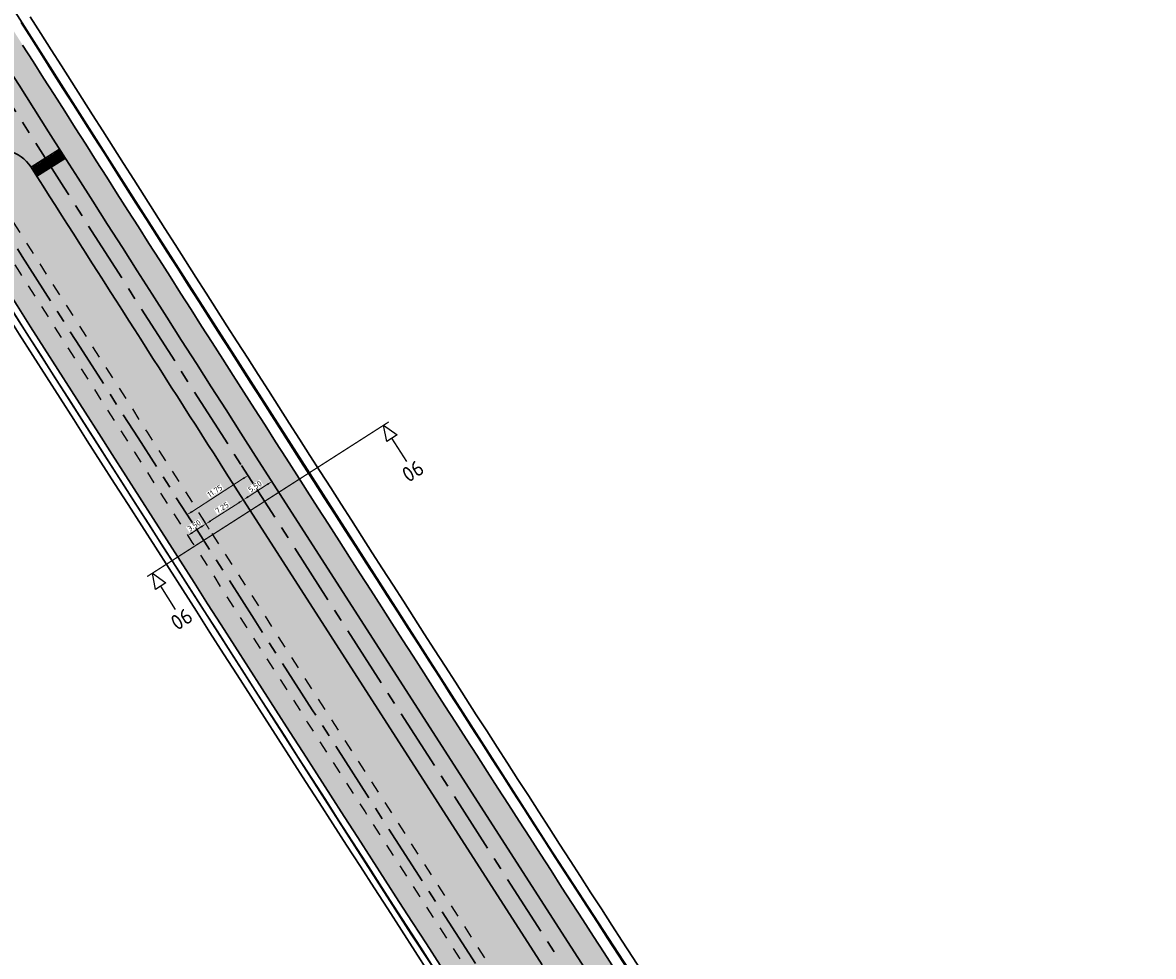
# Model space of a CAD drawing. Header units: metres. Extents: x 149090 to 161988, y 479090 to 487021.
# Tile 10 of 72: x 150132 to 150316, y 485111 to 485263. Entities that reach past the tile are written whole.
import ezdxf
from ezdxf.enums import TextEntityAlignment as Align

# ---------------------------------------------------------------- set-up
doc = ezdxf.new("R2010")
doc.units = ezdxf.units.M
doc.linetypes.add('AM-AS', pattern=[16, 10, -2, 2, -2])
doc.linetypes.add('XX-HIDDEN', pattern=[4, 2, -2])
doc.layers.get('0').update_dxf_attribs({"lineweight": 25})
doc.layers.get('Defpoints').update_dxf_attribs({"color": 211, "lineweight": 25})
for name, color, linetype, lineweight, true_color in [('B-WE-KG-GRENS_PERCEEL-GV', 1, 'Continuous', 30, 0xff0000), ('IRP-V-verharding-rijbaan', 7, 'Continuous', 0, 0xffb061), ('N-WE-GR-STADSLANDBOUW-A', 7, 'Continuous', 35, 0xffff9e)]:
    doc.layers.add(name, color=color, linetype=linetype, lineweight=lineweight, true_color=true_color)
for name, color, linetype, lineweight in [('N-WE-AM-AS_FIETSPAD-G', 3, 'AM-AS', 30), ('N-WE-AM-AS_WEG-G', 10, 'AM-AS', 30), ('N-WE-VH-KANTOPSLUITING_VOORKANTBAND-G', 190, 'Continuous', 30), ('N-WE-VH-KANTVERHARDING-G', 7, 'Continuous', 30), ('N-WE-VH-MATERIAALGRENS-G', 7, 'XX-HIDDEN', 25), ('N-WE-VH-VERHARDING_ASFALT-A', 252, 'Continuous', 18), ('N-WE-VH-VERHARDING_TEGEL-A', 252, 'Continuous', 18), ('VRK-ontwerp', 2, 'Continuous', 0), ('X-XX-AL-M', 7, 'Continuous', 18), ('X-XX-AL-VERWIJZING-S', 7, 'Continuous', 25)]:
    doc.layers.add(name, color=color, linetype=linetype, lineweight=lineweight)
doc.styles.add('NLCS-ISO', font='NLCS-ISO.ttf')
doc.styles.add('NLCS-ISO-M500-T18', font='NLCS-ISO.ttf')
doc.dimstyles.new('NLCS-M500-T18-PIJL-X_L2_H1', dxfattribs={"dimscale": 0.5, "dimtxt": 1.8, "dimasz": 1.8, "dimexe": 2, "dimexo": 2, "dimgap": 0.7, "dimtad": 1, "dimzin": 0, "dimdsep": 46, "dimtxsty": 'NLCS-ISO-M500-T18', "dimcen": 0, "dimdle": 2, "dimclrd": 256, "dimclre": 256, "dimclrt": 256, "dimadec": 1, "dimazin": 0, "dimtfac": 1, "dimtofl": 0, "dimtmove": 1, "dimatfit": 0, "dimfxl": 2, "dimfxlon": 1, "dimtfill": 1, "dimtfillclr": 254, "dimtolj": 1, "dimtzin": 0, "dimlwd": 18, "dimlwe": 18, "dimarcsym": 0})

# ---------------------------------------------------------------- blocks, each defined once
blk = doc.blocks.new('SAL-VERWIJZING_DOORSNEDE_BOVEN-SO')
for p, q in [((-2, 9), (0, 14)), ((0, 14), (2, 9)), ((2, 9), (-2, 9)), ((0, 0), (0, 9))]:
    blk.add_line(p, q)
at = {"lineweight": 50, "style": 'NLCS-ISO'}
blk.add_attdef('...', text='', height=5, dxfattribs=at).set_placement((-0.05252548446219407, -1.187903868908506), align=Align.TOP_CENTER)
blk = doc.blocks.new('*D301')
at = {"layer": 'Defpoints', "color": 0, "transparency": 16777216}
for p in [(150167.5555815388, 485185.1499667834), (150173.3070707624, 485186.3673079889), (150168.6737860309, 485183.4024880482)]:
    blk.add_point(p, dxfattribs=at)
at = {"layer": 'X-XX-AL-M', "linetype": 'Continuous', "lineweight": 18, "transparency": 16777216}
for p, q in [((150172.7278577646, 485187.2724755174), (150171.6498747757, 485188.9570979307)), ((150171.4307861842, 485187.6296943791), (150168.3136616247, 485185.6350591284)), ((150168.0945730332, 485184.3076555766), (150167.0165900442, 485185.99227799))]:
    blk.add_line(p, q, dxfattribs=at)
at = {"layer": 'X-XX-AL-M', "transparency": 16777216}
for points in [[(150171.34993746, 485187.7560410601), (150171.5116349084, 485187.503347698), (150172.1888662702, 485188.1147867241)], [(150168.2328129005, 485185.7614058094), (150168.3945103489, 485185.5087124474), (150167.5555815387, 485185.1499667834)]]:
    blk.add_solid(points, dxfattribs=at)
at = {"layer": 'X-XX-AL-M', "transparency": 16777216, "insert": (150169.4410307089, 485187.306225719), "char_height": 0.9, "attachment_point": 5, "rotation": 32.61501186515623, "style": 'NLCS-ISO-M500-T18', "bg_fill": 3, "box_fill_scale": 1.1, "bg_fill_color": 256, "bg_fill_true_color": 13158600, "bg_fill_transparency": 0}
blk.add_mtext('\\A1;5.50', dxfattribs=at)
blk = doc.blocks.new('*D302')
at = {"layer": 'X-XX-AL-M', "linetype": 'Continuous', "lineweight": 18, "transparency": 16777216}
for p, q in [((150160.6896510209, 485180.7359474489), (150159.2596720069, 485179.8166321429)), ((150161.4467012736, 485181.2226454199), (150161.987476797, 485180.3814784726)), ((150158.5026217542, 485179.3299341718), (150159.0433972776, 485178.4887672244))]:
    blk.add_line(p, q, dxfattribs=at)
at = {"layer": 'X-XX-AL-M', "transparency": 16777216}
for points in [[(150159.1785556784, 485179.942807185), (150159.3407883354, 485179.6904571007), (150158.5026217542, 485179.3299341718)], [(150160.6085346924, 485180.862122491), (150160.7707673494, 485180.6097724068), (150161.4467012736, 485181.2226454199)]]:
    blk.add_solid(points, dxfattribs=at)
at = {"layer": 'X-XX-AL-M', "transparency": 16777216, "insert": (150159.5420410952, 485180.9492233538), "char_height": 0.9, "attachment_point": 5, "rotation": 32.73644769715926, "style": 'NLCS-ISO-M500-T18', "bg_fill": 3, "box_fill_scale": 1.1, "bg_fill_color": 256, "bg_fill_true_color": 13158600, "bg_fill_transparency": 0}
blk.add_mtext('\\A1;3.50', dxfattribs=at)
at = {"layer": 'Defpoints', "color": 0, "transparency": 16777216}
for p in [(150160.9325316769, 485182.0224273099), (150157.9850356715, 485180.1350303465), (150158.5026217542, 485179.3299341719)]:
    blk.add_point(p, dxfattribs=at)
blk = doc.blocks.new('*D307')
at = {"layer": 'Defpoints', "color": 0, "transparency": 16777216}
for p in [(150168.2889285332, 485189.0860285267), (150168.4755650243, 485188.7958307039), (150158.5891937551, 485182.437555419)]:
    blk.add_point(p, dxfattribs=at)
at = {"layer": 'X-XX-AL-M', "linetype": 'Continuous', "lineweight": 18, "transparency": 16777216}
for p, q in [((150168.2889285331, 485189.0860285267), (150167.7480053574, 485189.9271005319)), ((150159.1595220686, 485183.2145840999), (150167.5319637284, 485188.5991976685)), ((150158.4025572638, 485182.7277532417), (150157.8616340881, 485183.5688252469))]:
    blk.add_line(p, q, dxfattribs=at)
at = {"layer": 'X-XX-AL-M', "transparency": 16777216}
for points in [[(150167.450825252, 485188.7253584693), (150167.6131022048, 485188.4730368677), (150168.2889285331, 485189.0860285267)], [(150159.0783835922, 485183.3407449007), (150159.240660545, 485183.0884232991), (150158.4025572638, 485182.7277532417)]]:
    blk.add_solid(points, dxfattribs=at)
at = {"layer": 'X-XX-AL-M', "transparency": 16777216, "insert": (150162.9130043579, 485186.5797484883), "char_height": 0.9, "attachment_point": 5, "rotation": 32.74650555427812, "style": 'NLCS-ISO-M500-T18', "bg_fill": 3, "box_fill_scale": 1.1, "bg_fill_color": 256, "bg_fill_true_color": 13158600, "bg_fill_transparency": 0}
blk.add_mtext('\\A1;11.75', dxfattribs=at)
blk = doc.blocks.new('*D423')
at = {"layer": 'Defpoints', "color": 0, "transparency": 16777216}
for p in [(150165.9656833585, 485187.6148947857), (150167.5518828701, 485185.1475889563), (150159.8635806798, 485183.6919306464)]:
    blk.add_point(p, dxfattribs=at)
at = {"layer": 'X-XX-AL-M', "linetype": 'Continuous', "lineweight": 18, "transparency": 16777216}
for p, q in [((150167.0111073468, 485185.9887559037), (150168.0926583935, 485184.306422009)), ((150162.206830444, 485181.7113227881), (150166.7948326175, 485184.6608909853)), ((150160.9090046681, 485182.0657917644), (150161.9905557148, 485180.3834578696))]:
    blk.add_line(p, q, dxfattribs=at)
at = {"layer": 'X-XX-AL-M', "transparency": 16777216}
for points in [[(150166.713716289, 485184.7870660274), (150166.875948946, 485184.5347159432), (150167.5518828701, 485185.1475889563)], [(150162.1257141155, 485181.8374978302), (150162.2879467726, 485181.585147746), (150161.4497801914, 485181.224624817)]]:
    blk.add_solid(points, dxfattribs=at)
at = {"layer": 'X-XX-AL-M', "transparency": 16777216, "insert": (150164.0682111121, 485183.8590404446), "char_height": 0.9, "attachment_point": 5, "rotation": 32.73644769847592, "style": 'NLCS-ISO-M500-T18', "bg_fill": 3, "box_fill_scale": 1.1, "bg_fill_color": 256, "bg_fill_true_color": 13158600, "bg_fill_transparency": 0}
blk.add_mtext('\\A1;7.25', dxfattribs=at)

msp = doc.modelspace()

# ---------------------------------------------------------------- hatches: boundary and pattern name
at = {"layer": 'IRP-V-verharding-rijbaan', "transparency": 33554610}
h = msp.add_hatch(color=256, dxfattribs=at)
h.dxf.hatch_style = 1
edge = h.paths.add_edge_path()
edge.add_line((150128.2713222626, 485256.9240487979), (150123.6293226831, 485253.97416064))
edge.add_arc((150118.5306513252, 485250.7502764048), 6.032402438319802, -61.949619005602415, 32.30512208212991, ccw=False)
edge.add_line((150121.367375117, 485245.4264735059), (150115.585103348, 485241.7432738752))
edge.add_line((150115.585103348, 485241.7432738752), (150118.5399580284, 485237.1044341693))
edge.add_line((150118.5399580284, 485237.1044341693), (150124.313133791, 485240.7818398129))
edge.add_arc((150127.9389904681, 485235.962324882), 6.031132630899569, 32.58039895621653, 126.95517334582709, ccw=False)
edge.add_line((150133.0210439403, 485239.2099845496), (150137.6593371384, 485242.1656979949))
edge.add_line((150137.6593371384, 485242.1656979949), (150128.2713222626, 485256.9240487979))
at = {"layer": 'N-WE-GR-STADSLANDBOUW-A', "transparency": 33554559}
h = msp.add_hatch(color=256, dxfattribs=at)
h.dxf.hatch_style = 1
edge = h.paths.add_edge_path()
edge.add_line((150081.1958880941, 485331.2890428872), (150082.9028620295, 485328.5823400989))
edge.add_line((150082.9028620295, 485328.5823400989), (150092.2386033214, 485313.7908681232))
edge.add_line((150092.2386033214, 485313.7908681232), (150093.9486904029, 485311.0862095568))
edge.add_line((150093.9486904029, 485311.0862095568), (150093.9467030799, 485311.08495423))
edge.add_arc((170993.5753070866, 498518.2924234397), 24722.96108721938, 212.2902264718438, 212.4314133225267)
edge.add_line((150126.5549988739, 485259.6247536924), (150128.2713222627, 485256.9240487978))
edge.add_arc((170359.7014395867, 498116.0840974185), 23972.24982658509, 212.4401667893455, 212.481972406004)
edge.add_line((150137.6593371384, 485242.1656979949), (150139.3779911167, 485239.4664752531))
edge.add_line((150139.3779911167, 485239.4664752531), (150169.5394570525, 485192.2255069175))
edge.add_line((150169.5394570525, 485192.2255069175), (150220.8494772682, 485112.4152540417))
edge.add_line((150220.8494772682, 485112.4152540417), (150275.4907973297, 485028.1795811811))
edge.add_arc((150280.5176110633, 485031.4554236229), 6.000000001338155, 213.091230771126, 303.1010840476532)
edge.add_line((150283.7943179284, 485026.429173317), (150284.3824247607, 485026.8125711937))
edge.add_line((150284.3824247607, 485026.8125711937), (150282.0439113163, 485030.0627614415))
edge.add_line((150282.0439113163, 485030.0627614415), (150279.9345446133, 485028.6870608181))
edge.add_arc((170359.7016021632, 498116.0842010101), 23968.25001936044, 212.9277033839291, 213.0951171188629, ccw=False)
edge.add_arc((170359.7016021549, 498116.084200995), 23968.25001934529, 212.4401667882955, 212.9277033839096, ccw=False)
edge.add_line((150131.6471302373, 485259.0697236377), (150129.9310225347, 485261.7700891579))
edge.add_arc((170359.7015876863, 498116.0841916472), 23968.25000212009, 211.9397512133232, 212.4325183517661, ccw=False)
edge.add_line((150020.1281900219, 485436.2276402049), (150016.7337705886, 485434.1115313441))
edge.add_arc((170359.7018159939, 498116.0843342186), 23972.25027128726, 211.9397512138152, 212.0104052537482)
edge.add_line((150032.3879531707, 485409.0353380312), (150034.0587744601, 485406.3629361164))
edge.add_arc((96650.00790341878, 452006.3291060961), 62971.57412077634, 32.016451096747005, 32.032389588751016, ccw=False)
edge.add_line((150043.3479022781, 485391.5113133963), (150043.355503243, 485391.5160663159))
edge.add_line((150043.355503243, 485391.5160663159), (150045.0525187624, 485388.7984098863))
edge.add_line((150045.0525187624, 485388.7984098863), (150081.1958880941, 485331.2890428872))
h = msp.add_hatch(color=256, dxfattribs=at)
h.dxf.hatch_style = 1
edge = h.paths.add_edge_path()
edge.add_arc((170359.701803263, 498116.0843305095), 23985.0002585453, 212.4676399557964, 213.1031647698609)
edge.add_arc((150268.5793784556, 485017.2649900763), 0.9999999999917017, 213.1031647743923, 303.1079426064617)
edge.add_line((150269.1255965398, 485016.4273470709), (150273.5232223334, 485019.2949920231))
edge.add_arc((150272.9770042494, 485020.1326350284), 0.9999999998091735, 303.1079425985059, 390.0342889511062)
edge.add_arc((170870.8818142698, 498447.6652225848), 24587.05369131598, 212.9263685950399, 213.099982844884, ccw=False)
edge.add_line((150233.2515600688, 485083.1066174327), (150230.4887055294, 485083.695462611))
edge.add_arc((170358.8667166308, 498118.3468129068), 23980.27808807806, 212.9189507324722, 212.9261186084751, ccw=False)
edge.add_line((150228.8581885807, 485086.2136858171), (150227.2224291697, 485085.1500263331))
edge.add_line((150227.2224291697, 485085.1500263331), (150227.4373445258, 485084.8126555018))
edge.add_line((150227.4373445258, 485084.8126555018), (150226.5988462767, 485084.2702996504))
edge.add_line((150226.5988462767, 485084.2702996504), (150225.5126286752, 485085.949624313))
edge.add_line((150225.5126286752, 485085.949624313), (150226.3546667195, 485086.4942697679))
edge.add_line((150226.3546667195, 485086.4942697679), (150226.5671679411, 485086.1553174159))
edge.add_line((150226.5671679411, 485086.1553174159), (150228.2059954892, 485087.2211473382))
edge.add_arc((170358.8613137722, 498118.3433098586), 23980.27164896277, 212.9089156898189, 212.9160832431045, ccw=False)
edge.add_line((150226.5759934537, 485089.7395420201), (150227.1674205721, 485092.5069882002))
edge.add_arc((162024.1722046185, 492726.6297429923), 14051.66011936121, 212.8174382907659, 212.9078676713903, ccw=False)
edge.add_line((150215.133255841, 485111.1355885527), (150165.0533018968, 485189.0340883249))
edge.add_arc((169725.2455559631, 497711.528766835), 23225.28781284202, 212.4885285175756, 212.6274955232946, ccw=False)
edge.add_line((150134.7384083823, 485236.5127872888), (150133.0196871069, 485239.2121158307))
edge.add_arc((150127.9583243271, 485235.9899105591), 6.000000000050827, 32.48197210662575, 122.4963788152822)
edge.add_line((150124.7348465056, 485241.0504629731), (150123.6824700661, 485240.3801187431))
h = msp.add_hatch(color=256, dxfattribs=at)
h.dxf.hatch_style = 1
h.paths.add_polyline_path([(150188.6417145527, 485126.3801242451), (150191.3741515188, 485128.1397515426, -0.001344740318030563), (150121.8046466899, 485236.8117060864, 0.4143360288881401), (150119.0428541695, 485237.4247696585), (150117.7777161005, 485236.6189002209), (150117.1082144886, 485236.192440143), (150117.0528714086, 485236.153506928), (150118.7656107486, 485233.4541185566), (150119.7073626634, 485234.0539970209, 0.001332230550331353)])
h = msp.add_hatch(color=256, dxfattribs=at)
h.dxf.hatch_style = 1
h.paths.add_polyline_path([(150257.4772833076, 485020.1059471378), (150257.72, 485019.74), (150257.7251774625, 485019.7254394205, 8.398490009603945e-05), (150262.1258972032, 485012.9731286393), (150260.5360505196, 485011.8538296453), (150260.9792430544, 485010.6548891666), (150263.0956634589, 485012.1524151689, 0.4030967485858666), (150263.8760308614, 485016.2396299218, -0.001389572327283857), (150191.3741515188, 485128.1397515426), (150188.6417145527, 485126.3801242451, 0.001319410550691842)])
at = {"layer": 'N-WE-VH-VERHARDING_ASFALT-A', "transparency": 33554585}
h = msp.add_hatch(color=256, dxfattribs=at)
h.dxf.hatch_style = 1
edge = h.paths.add_edge_path()
edge.add_line((150161.8823600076, 485193.987085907), (150166.5153220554, 485196.951147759))
edge.add_line((150166.5153220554, 485196.951147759), (150138.5991470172, 485240.6894671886))
edge.add_line((150138.5991470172, 485240.6894671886), (150133.9595644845, 485237.735778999))
edge.add_arc((170405.7496502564, 498145.5095709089), 24032.39683312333, 212.4863656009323, 212.6101011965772)
edge = h.paths.add_edge_path()
edge.add_line((150280.5429684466, 485010.3646651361), (150285.1487122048, 485013.3708461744))
edge.add_line((150285.1487122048, 485013.3708461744), (150220.8494772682, 485112.4152540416))
edge.add_line((150220.8494772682, 485112.4152540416), (150216.226542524, 485109.4355737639))
edge.add_arc((170359.7015806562, 498116.0841871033), 23977.74999374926, 212.8503443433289, 213.1325900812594)
h = msp.add_hatch(color=256, dxfattribs=at)
h.dxf.hatch_style = 1
h.paths.add_polyline_path([(150220.8494772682, 485112.4152540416), (150166.5153220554, 485196.951147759), (150161.8823600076, 485193.9870859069), (150216.2265425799, 485109.4355736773)])
at = {"layer": 'N-WE-VH-VERHARDING_TEGEL-A'}
h = msp.add_hatch(dxfattribs=at)
h.set_pattern_fill('AVH-TEGEL_150X300_HALFST', color=256, scale=2.5, angle=92.11425861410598, pattern_type=2)
h.set_pattern_definition([(32.14854755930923, (149501.5958772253, 486295.0925412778), (-0.1995435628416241, 0.3175017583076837), []), (122.1485475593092, (149501.5958772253, 486295.0925412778), (-0.6350035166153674, -0.3990871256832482), [0.3749999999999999, -0.3749999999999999]), (122.1485475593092, (149501.9133789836, 486295.2920848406), (-0.6350035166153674, -0.3990871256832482), [-0.3749999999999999, 0.3749999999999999])])
edge = h.paths.add_edge_path()
edge.add_arc((150280.3050066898, 485008.4612155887), 9.510300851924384, 213.1618042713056, 304.920327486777)
edge.add_arc((150286.2495711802, 484999.7975294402), 0.9999999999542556, 33.16118715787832, 120.03428894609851, ccw=False)
edge.add_arc((144969.0827464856, 481527.5399762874), 6351.498843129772, 33.14565422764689, 33.1947767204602)
edge.add_arc((150283.2416197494, 485004.4021172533), 0.9999999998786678, -56.85434419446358, 30.034288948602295, ccw=False)
edge.add_arc((150280.3037721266, 485008.4594099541), 6.008280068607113, 213.1688043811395, 305.44837117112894, ccw=False)
edge.add_arc((170359.7015870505, 498116.0841912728), 23985.00000138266, 212.4676402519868, 213.1360981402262, ccw=False)
edge.add_line((150123.6825373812, 485240.3800129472), (150119.1163104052, 485237.4693708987))
edge.add_arc((150120.1173467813, 485235.7379188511), 2.000000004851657, 32.47541746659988, 120.03428889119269, ccw=False)
edge.add_arc((170359.7015851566, 498116.0841900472), 23988.49999912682, 212.4724228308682, 213.1360981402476)
at = {"layer": 'VRK-ontwerp'}
msp.add_hatch(color=7, dxfattribs=at).paths.add_polyline_path([(150134.7482935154, 485238.2379059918), (150134.6597196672, 485238.181517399), (150133.8273166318, 485239.4890361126), (150133.6501689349, 485239.3762589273), (150134.0260928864, 485238.7857666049), (150133.937519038, 485238.7293780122), (150133.5615950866, 485239.3198703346), (150133.3844473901, 485239.2070931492), (150134.2168504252, 485237.8995744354), (150134.1282765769, 485237.8431858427), (150133.2958735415, 485239.1507045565), (150133.1271614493, 485239.0432977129), (150133.0197546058, 485239.2120098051), (150137.6593371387, 485242.1656979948), (150137.7667439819, 485241.9969859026), (150137.6359921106, 485241.9137455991), (150138.4683951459, 485240.6062268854), (150138.3798212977, 485240.5498382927), (150137.5474182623, 485241.8573570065), (150137.3702705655, 485241.7445798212), (150137.7461945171, 485241.1540874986), (150137.6576206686, 485241.097698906), (150137.2816967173, 485241.6881912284), (150137.1045490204, 485241.5754140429), (150137.9369520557, 485240.2678953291), (150137.8483782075, 485240.2115067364), (150137.0159751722, 485241.5190254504), (150136.8388274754, 485241.4062482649), (150137.2147514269, 485240.8157559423), (150137.1261775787, 485240.7593673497), (150136.7502536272, 485241.3498596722), (150136.5731059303, 485241.2370824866), (150137.4055089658, 485239.929563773), (150137.3169351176, 485239.8731751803), (150136.4845320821, 485241.180693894), (150136.3073843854, 485241.0679167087), (150136.683308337, 485240.4774243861), (150136.5947344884, 485240.4210357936), (150136.2188105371, 485241.0115281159), (150136.0416628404, 485240.8987509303), (150136.8740658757, 485239.5912322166), (150136.7854920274, 485239.534843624), (150135.953088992, 485240.8423623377), (150135.7759412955, 485240.7295851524), (150136.1518652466, 485240.1390928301), (150136.0632913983, 485240.0827042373), (150135.687367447, 485240.6731965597), (150135.5102197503, 485240.5604193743), (150136.3426227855, 485239.2529006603), (150136.2540489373, 485239.1965120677), (150135.4216459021, 485240.5040307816), (150135.2444982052, 485240.3912535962), (150135.6204221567, 485239.8007612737), (150135.5318483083, 485239.744372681), (150135.1559243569, 485240.3348650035), (150134.9787766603, 485240.222087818), (150135.8111796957, 485238.9145691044), (150135.7226058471, 485238.8581805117), (150134.890202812, 485240.1656992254), (150134.7130551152, 485240.0529220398), (150135.0889790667, 485239.4624297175), (150135.0004052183, 485239.4060411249), (150134.6244812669, 485239.9965334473), (150134.4473335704, 485239.8837562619), (150135.2797366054, 485238.576237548), (150135.1911627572, 485238.5198489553), (150134.3587597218, 485239.8273676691), (150134.181612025, 485239.7145904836), (150134.5575359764, 485239.1240981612), (150134.4689621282, 485239.0677095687), (150134.0930381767, 485239.658201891), (150133.9158904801, 485239.5454247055)])
at = {"layer": 'VRK-ontwerp', "true_color": 0x636466, "transparency": 33554602}
for points in [[(150136.2540489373, 485239.1965120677), (150135.8111796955, 485238.9145691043), (150134.9787766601, 485240.222087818), (150135.1559243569, 485240.3348650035), (150135.5318483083, 485239.7443726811), (150135.6204221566, 485239.8007612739), (150135.2444982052, 485240.3912535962), (150135.4216459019, 485240.5040307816)], [(150136.7854920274, 485239.534843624), (150136.3426227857, 485239.2529006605), (150135.5102197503, 485240.5604193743), (150135.6873674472, 485240.6731965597), (150136.0632913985, 485240.0827042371), (150136.1518652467, 485240.1390928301), (150135.7759412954, 485240.7295851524), (150135.9530889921, 485240.8423623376)], [(150137.3169351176, 485239.8731751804), (150136.8740658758, 485239.5912322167), (150136.0416628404, 485240.8987509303), (150136.2188105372, 485241.0115281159), (150136.5947344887, 485240.4210357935), (150136.683308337, 485240.4774243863), (150136.3073843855, 485241.0679167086), (150136.4845320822, 485241.1806938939)], [(150137.8483782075, 485240.2115067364), (150137.4055089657, 485239.929563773), (150136.5731059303, 485241.2370824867), (150136.7502536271, 485241.3498596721), (150137.1261775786, 485240.7593673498), (150137.2147514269, 485240.8157559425), (150136.8388274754, 485241.4062482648), (150137.0159751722, 485241.5190254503)], [(150138.3798212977, 485240.5498382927), (150137.9369520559, 485240.2678953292), (150137.1045490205, 485241.5754140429), (150137.2816967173, 485241.6881912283), (150137.6576206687, 485241.0976989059), (150137.7461945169, 485241.1540874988), (150137.3702705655, 485241.7445798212), (150137.5474182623, 485241.8573570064)], [(150138.5991470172, 485240.6894671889), (150138.4683951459, 485240.6062268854), (150137.6359921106, 485241.9137455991), (150137.7667439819, 485241.9969859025)], [(150134.1282765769, 485237.8431858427), (150133.9595644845, 485237.7357789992), (150133.1271614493, 485239.043297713), (150133.2958735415, 485239.1507045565)], [(150134.6597196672, 485238.181517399), (150134.2168504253, 485237.8995744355), (150133.38444739, 485239.2070931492), (150133.5615950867, 485239.3198703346), (150133.9375190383, 485238.7293780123), (150134.0260928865, 485238.7857666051), (150133.650168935, 485239.3762589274), (150133.8273166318, 485239.4890361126)], [(150135.1911627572, 485238.5198489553), (150134.7482935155, 485238.2379059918), (150133.9158904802, 485239.5454247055), (150134.0930381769, 485239.6582018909), (150134.4689621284, 485239.0677095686), (150134.5575359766, 485239.1240981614), (150134.1816120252, 485239.7145904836), (150134.3587597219, 485239.827367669)], [(150135.7226058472, 485238.8581805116), (150135.2797366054, 485238.576237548), (150134.44733357, 485239.8837562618), (150134.6244812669, 485239.9965334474), (150135.0004052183, 485239.4060411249), (150135.0889790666, 485239.4624297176), (150134.713055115, 485240.0529220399), (150134.8902028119, 485240.1656992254)]]:
    msp.add_hatch(color=251, dxfattribs=at).paths.add_polyline_path(points)

# ---------------------------------------------------------------- linework, layer by layer
at = {"layer": 'B-WE-KG-GRENS_PERCEEL-GV', "flags": 128}
msp.add_lwpolyline([(150362.0493528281, 484907.066834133), (150309.435, 484987.11), (150306.47, 484992.185), (150303.96, 484996.955), (150301.031, 485002.498), (150295.664, 485011.561), (150293.215, 485015.165), (150284.78, 485026.26), (150277.29, 485036.67), (150243.976, 485087.737), (150217.15, 485128.86), (150149.555, 485234.37), (150089.195, 485329.245), (150032.94, 485418.83), (150029.255, 485425.885), (150026.55, 485431.345), (150023.135, 485438.55), (150020.764, 485442.16), (150018.57, 485445.5), (150006.855, 485460.86), (149932.91, 485580.265), (149838.515, 485735.74), (149794.757, 485808.569), (149770.365, 485849.165)], dxfattribs=at)
at = {"layer": 'B-WE-KG-GRENS_PERCEEL-GV'}
msp.add_lwpolyline([(150096.917, 485267.887), (150115.578, 485238.478), (150127.41, 485219.83), (150142.493, 485196.28), (150194.84, 485114.545), (150257.72, 485019.74), (150260.224, 485012.698), (150262.955, 485005.31), (150270.782, 484994.037), (150278.028, 484999.139), (150346.616918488, 484896.8707857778)], dxfattribs=at)
at = {"layer": 'N-WE-AM-AS_FIETSPAD-G', "flags": 128}
msp.add_lwpolyline([(150122.2064754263, 485239.4399375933, 0.002916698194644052), (150273.8090619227, 485004.2156326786, 0.002916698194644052)], format="xyb", dxfattribs=at)
at = {"layer": 'N-WE-AM-AS_WEG-G', "flags": 128}
msp.add_lwpolyline([(150167.2270883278, 485190.7370653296), (150218.5493122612, 485110.9370350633)], dxfattribs=at)
at = {"layer": 'N-WE-AM-AS_WEG-G'}
msp.add_arc((170359.7015858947, 498116.0841905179), 23975.00000000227, 211.9397512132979, 212.6235811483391, dxfattribs=at)
at = {"layer": 'N-WE-VH-KANTOPSLUITING_VOORKANTBAND-G', "lineweight": 5}
for p, q in [((150137.6593371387, 485242.1656979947), (150133.0197546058, 485239.2120098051)), ((150138.5991470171, 485240.6894671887), (150137.6593371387, 485242.1656979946)), ((150135.1559243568, 485240.3348650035), (150134.9787766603, 485240.222087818)), ((150135.8111796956, 485238.9145691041), (150134.9787766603, 485240.2220878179)), ((150135.5318483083, 485239.744372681), (150135.1559243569, 485240.3348650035)), ((150135.421645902, 485240.5040307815), (150135.2444982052, 485240.3912535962)), ((150135.6204221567, 485239.8007612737), (150135.2444982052, 485240.3912535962)), ((150136.2540489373, 485239.1965120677), (150135.421645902, 485240.5040307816)), ((150135.687367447, 485240.6731965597), (150135.5102197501, 485240.5604193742)), ((150136.3426227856, 485239.2529006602), (150135.5102197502, 485240.5604193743)), ((150136.0632913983, 485240.0827042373), (150135.687367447, 485240.6731965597)), ((150135.953088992, 485240.8423623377), (150135.7759412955, 485240.7295851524)), ((150136.1518652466, 485240.1390928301), (150135.7759412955, 485240.7295851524)), ((150136.7854920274, 485239.5348436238), (150135.953088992, 485240.8423623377)), ((150136.2188105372, 485241.0115281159), (150136.0416628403, 485240.8987509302)), ((150136.8740658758, 485239.5912322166), (150136.0416628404, 485240.8987509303)), ((150136.5947344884, 485240.4210357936), (150136.2188105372, 485241.0115281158)), ((150136.4845320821, 485241.180693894), (150136.3073843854, 485241.0679167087)), ((150136.6833083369, 485240.4774243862), (150136.3073843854, 485241.0679167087)), ((150137.3169351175, 485239.8731751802), (150136.4845320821, 485241.180693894)), ((150136.7502536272, 485241.3498596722), (150136.5731059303, 485241.2370824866)), ((150137.4055089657, 485239.9295637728), (150136.5731059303, 485241.2370824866)), ((150136.6833083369, 485240.4774243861), (150136.5947344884, 485240.4210357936)), ((150137.1261775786, 485240.7593673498), (150136.7502536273, 485241.3498596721)), ((150137.0159751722, 485241.5190254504), (150136.8388274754, 485241.4062482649)), ((150137.2147514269, 485240.8157559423), (150136.8388274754, 485241.4062482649)), ((150137.8483782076, 485240.2115067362), (150137.0159751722, 485241.5190254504)), ((150137.2816967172, 485241.6881912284), (150137.1045490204, 485241.5754140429)), ((150137.9369520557, 485240.2678953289), (150137.1045490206, 485241.5754140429)), ((150137.2147514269, 485240.8157559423), (150137.1261775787, 485240.7593673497)), ((150137.6576206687, 485241.0976989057), (150137.2816967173, 485241.6881912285)), ((150137.5474182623, 485241.8573570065), (150137.3702705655, 485241.7445798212)), ((150137.7461945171, 485241.1540874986), (150137.3702705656, 485241.7445798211)), ((150138.3798212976, 485240.5498382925), (150137.5474182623, 485241.8573570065)), ((150137.6359921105, 485241.913745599), (150137.7667439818, 485241.9969859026)), ((150138.4683951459, 485240.6062268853), (150137.6359921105, 485241.913745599)), ((150137.7461945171, 485241.1540874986), (150137.6576206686, 485241.097698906)), ((150133.9595644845, 485237.7357789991), (150133.0197546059, 485239.2120098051)), ((150133.2958735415, 485239.1507045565), (150133.1271614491, 485239.043297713)), ((150134.128276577, 485237.8431858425), (150133.2958735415, 485239.1507045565)), ((150133.5615950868, 485239.3198703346), (150133.3844473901, 485239.2070931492)), ((150134.2168504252, 485237.8995744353), (150133.3844473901, 485239.2070931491)), ((150133.937519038, 485238.7293780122), (150133.5615950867, 485239.3198703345)), ((150133.8273166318, 485239.4890361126), (150133.6501689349, 485239.3762589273)), ((150134.0260928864, 485238.7857666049), (150133.6501689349, 485239.3762589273)), ((150134.6597196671, 485238.1815173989), (150133.8273166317, 485239.4890361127)), ((150134.0930381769, 485239.6582018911), (150133.9158904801, 485239.5454247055)), ((150134.7482935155, 485238.2379059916), (150133.9158904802, 485239.5454247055)), ((150134.0260928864, 485238.7857666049), (150133.937519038, 485238.7293780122)), ((150134.4689621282, 485239.0677095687), (150134.0930381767, 485239.6582018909)), ((150134.3587597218, 485239.8273676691), (150134.181612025, 485239.7145904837)), ((150134.5575359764, 485239.1240981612), (150134.181612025, 485239.7145904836)), ((150135.1911627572, 485238.5198489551), (150134.3587597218, 485239.8273676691)), ((150134.624481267, 485239.9965334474), (150134.4473335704, 485239.8837562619)), ((150135.2797366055, 485238.5762375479), (150134.4473335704, 485239.8837562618)), ((150134.5575359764, 485239.1240981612), (150134.4689621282, 485239.0677095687)), ((150135.0004052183, 485239.4060411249), (150134.6244812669, 485239.9965334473)), ((150134.890202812, 485240.1656992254), (150134.7130551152, 485240.0529220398)), ((150135.0889790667, 485239.4624297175), (150134.7130551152, 485240.0529220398)), ((150135.7226058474, 485238.8581805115), (150134.890202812, 485240.1656992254)), ((150135.0889790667, 485239.4624297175), (150135.0004052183, 485239.4060411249)), ((150135.6204221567, 485239.8007612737), (150135.5318483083, 485239.744372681)), ((150136.1518652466, 485240.1390928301), (150136.0632913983, 485240.0827042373))]:
    msp.add_line(p, q, dxfattribs=at)
at = {"layer": 'N-WE-VH-KANTVERHARDING-G'}
for p, q in [((150133.0197546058, 485239.2120098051), (150137.6593371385, 485242.1656979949)), ((150133.019754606, 485239.212009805), (150137.6593371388, 485242.1656979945)), ((150133.9595644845, 485237.7357789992), (150138.5991470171, 485240.6894671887))]:
    msp.add_line(p, q, dxfattribs=at)
at = {"layer": 'N-WE-VH-KANTVERHARDING-G', "flags": 128}
for points in [[(150131.408063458, 485262.7086253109), (150133.1240464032, 485260.0084561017)], [(150132.8851048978, 485263.6471606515), (150134.6009625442, 485260.9471886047)], [(150169.5400363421, 485192.2246040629), (150220.8622602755, 485112.4245737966)], [(150164.7587917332, 485189.4921937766), (150216.14201548, 485109.5664804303)]]:
    msp.add_lwpolyline(points, dxfattribs=at)
at = {"layer": 'N-WE-VH-KANTVERHARDING-G'}
for points in [[(150134.6009625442, 485260.9471886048, 0.002089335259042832), (150242.7406260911, 485092.3702692, 0.002089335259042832)], [(150131.6471302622, 485259.0697235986, 0.002127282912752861), (150241.7799766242, 485087.4143357, 0.002127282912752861)], [(150133.1240464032, 485260.0084561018, 0.002108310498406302), (150242.2602448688, 485089.8922626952, 0.002108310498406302)]]:
    msp.add_lwpolyline(points, format="xyb", dxfattribs=at)
at = {"layer": 'N-WE-VH-KANTVERHARDING-G', "flags": 128}
for points in [[(150133.0196871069, 485239.2121158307, 0.0006150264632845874), (150164.759326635, 485189.4913599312)], [(150117.8518266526, 485232.8720550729, 0.002741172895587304), (150260.3258545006, 485011.7058454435, 0.002741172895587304)], [(150119.7073626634, 485234.0539970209, 0.002740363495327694), (150262.1258972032, 485012.9731286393, 0.002740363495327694)], [(150119.3702456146, 485232.5350537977, 0.002717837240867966), (150260.6247469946, 485013.2615424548, 0.002717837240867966)]]:
    msp.add_lwpolyline(points, format="xyb", dxfattribs=at)
at = {"layer": 'N-WE-VH-KANTVERHARDING-G'}
for centre, radius, start, end in [((170359.7015858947, 498116.0841905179), 23972.25000000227, 211.9397512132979, 212.6235811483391), ((150127.9583243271, 485235.9899105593), 6, 32.48197210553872, 122.4963788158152), ((170359.7015858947, 498116.0841905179), 23972.25000000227, 212.8503550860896, 213.1560929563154)]:
    msp.add_arc(centre, radius, start, end, dxfattribs=at)
at = {"layer": 'N-WE-VH-MATERIAALGRENS-G', "flags": 128}
for points in [[(150123.6825373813, 485240.3800129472, 0.002916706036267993), (150275.2744672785, 485005.1722345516, 0.002916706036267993)], [(150121.8045905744, 485236.8117942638, 0.002895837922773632), (150272.343656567, 485003.2590308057, 0.002895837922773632)]]:
    msp.add_lwpolyline(points, format="xyb", dxfattribs=at)
at = {"layer": 'X-XX-AL-VERWIJZING-S', "linetype": 'AM-AS', "const_width": 0.2, "flags": 128}
msp.add_lwpolyline([(150151.9070769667, 485172.6735395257), (150191.1944520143, 485197.8133700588)], dxfattribs=at)

# ---------------------------------------------------------------- block references
at = {"layer": 'X-XX-AL-VERWIJZING-S', "xscale": 0.4999999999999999, "yscale": 0.4999999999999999, "zscale": 0.4999999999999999, "rotation": 32.61501186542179}
for p in [(150194.1250811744, 485191.3782002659), (150156.5223286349, 485167.3163525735)]:
    msp.add_blockref('SAL-VERWIJZING_DOORSNEDE_BOVEN-SO', p, dxfattribs=at).add_auto_attribs({'...': '06'})

# ---------------------------------------------------------------- next in the draw order: dimensions: what is measured, and where the dimension line sits
at = {"layer": 'X-XX-AL-M'}
dim = msp.add_aligned_dim(p1=(150173.3070707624, 485186.367307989), p2=(150168.6737860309, 485183.4024880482), distance=-2.07462363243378, dimstyle='NLCS-M500-T18-PIJL-X_L2_H1', dxfattribs=at)
dim.commit()
dim.dimension.update_dxf_attribs({"geometry": '*D301', "text_midpoint": (150169.4410307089, 485187.306225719)})
dim = msp.add_linear_dim(base=(150158.5026217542, 485179.3299341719), p1=(150160.9325316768, 485182.0224273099), p2=(150157.9850356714, 485180.1350303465), angle=32.73644769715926, dimstyle='NLCS-M500-T18-PIJL-X_L2_H1', dxfattribs=at)
dim.commit()
dim.dimension.update_dxf_attribs({"geometry": '*D302', "text_midpoint": (150159.5420410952, 485180.9492233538)})

# ---------------------------------------------------------------- next in the draw order: dimensions: what is measured, and where the dimension line sits
dim = msp.add_aligned_dim(p1=(150158.5891937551, 485182.437555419), p2=(150168.4755650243, 485188.7958307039), distance=0.34503326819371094, dimstyle='NLCS-M500-T18-PIJL-X_L2_H1', dxfattribs=at)
dim.commit()
dim.dimension.update_dxf_attribs({"geometry": '*D307', "text_midpoint": (150162.9130043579, 485186.5797484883)})

# ---------------------------------------------------------------- next in the draw order: dimensions: what is measured, and where the dimension line sits
dim = msp.add_aligned_dim(p1=(150159.8635806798, 485183.6919306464), p2=(150165.9656833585, 485187.6148947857), distance=-2.933193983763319, dimstyle='NLCS-M500-T18-PIJL-X_L2_H1', dxfattribs=at)
dim.commit()
dim.dimension.update_dxf_attribs({"geometry": '*D423', "text_midpoint": (150164.0682111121, 485183.8590404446)})

doc.saveas('drawing.dxf')
